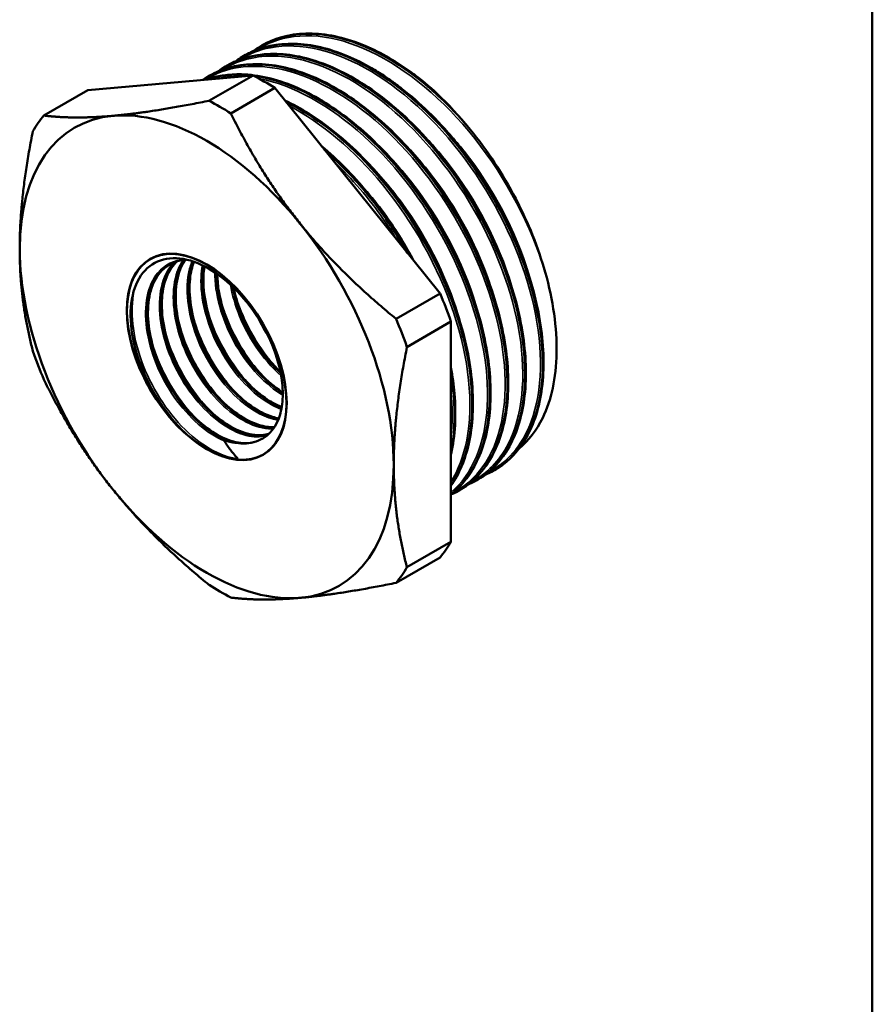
# Model space of a CAD drawing. Header units: millimetres. Extents: x -117 to 734, y -69 to 356.
# Tile 6 of 16: x 126 to 205, y 62 to 153. Entities that reach past the tile are written whole.
import ezdxf

# ---------------------------------------------------------------- set-up
doc = ezdxf.new("R2010")
doc.units = ezdxf.units.MM
for name, color, linetype, lineweight in [('Видимые тонкие (ГОСТ)', 7, 'Continuous', 35), ('Видимый контур (ГОСТ)', 7, 'Continuous', 50), ('Кромка (ГОСТ)', 7, 'Continuous', 50)]:
    doc.layers.add(name, color=color, linetype=linetype, lineweight=lineweight)

# ---------------------------------------------------------------- blocks, each defined once
blk = doc.blocks.new('Рамки ГОСТ_ граница 297x210')
at = {"layer": 'Кромка (ГОСТ)'}
blk.add_line((205, 5), (205, 292), dxfattribs=at)

msp = doc.modelspace()

# ---------------------------------------------------------------- linework, layer by layer
at = {"layer": 'Видимые тонкие (ГОСТ)'}
for points, knots in [([(174.702, 130.035), (173.412, 134.336), (171.088, 138.752), (168.168, 142.422), (165.294, 146.036), (161.859, 148.909), (158.497, 150.495), (155.188, 152.057), (151.966, 152.366), (149.409, 151.359), (148.942, 151.175), (148.498, 150.948), (148.079, 150.679)], [8.229071, 8.229071, 8.229071, 8.229071, 8.869986, 8.869986, 8.869986, 9.500887, 9.500887, 9.500887, 10.12193, 10.12193, 10.12193, 10.235322, 10.235322, 10.235322, 10.235322]), ([(169.516, 111.575), (171.395, 112.539), (172.815, 114.33), (173.583, 116.746), (174.523, 119.704), (174.481, 123.586), (173.454, 127.688), (172.427, 131.789), (170.42, 136.09), (167.785, 139.812), (165.15, 143.533), (161.9, 146.658), (158.608, 148.619), (155.317, 150.581), (152, 151.37), (149.243, 150.84), (148.227, 150.644), (147.288, 150.269), (146.446, 149.732)], [13.321997, 13.321997, 13.321997, 13.321997, 13.825585, 13.825585, 13.825585, 14.442257, 14.442257, 14.442257, 15.058765, 15.058765, 15.058765, 15.675111, 15.675111, 15.675111, 16.291299, 16.291299, 16.291299, 16.518508, 16.518508, 16.518508, 16.518508]), ([(167.879, 110.635), (169.299, 111.361), (170.462, 112.551), (171.271, 114.138), (172.58, 116.706), (172.958, 120.304), (172.325, 124.281), (171.693, 128.258), (170.054, 132.595), (167.692, 136.511), (165.331, 140.426), (162.258, 143.902), (159.014, 146.311), (155.771, 148.72), (152.371, 150.05), (149.413, 150.06), (147.698, 150.066), (146.135, 149.627), (144.812, 148.788)], [19.605182, 19.605182, 19.605182, 19.605182, 19.985268, 19.985268, 19.985268, 20.600431, 20.600431, 20.600431, 21.21546, 21.21546, 21.21546, 21.830356, 21.830356, 21.830356, 22.445125, 22.445125, 22.445125, 22.801693, 22.801693, 22.801693, 22.801693]), ([(166.245, 109.692), (167.154, 110.153), (167.958, 110.802), (168.628, 111.63), (170.323, 113.723), (171.155, 116.945), (170.968, 120.715), (170.781, 124.485), (169.574, 128.785), (167.554, 132.844), (165.534, 136.902), (162.71, 140.7), (159.576, 143.555), (156.443, 146.409), (153.013, 148.307), (149.89, 148.905), (147.375, 149.387), (145.067, 149.024), (143.223, 147.878)], [25.888367, 25.888367, 25.888367, 25.888367, 26.131197, 26.131197, 26.131197, 26.745147, 26.745147, 26.745147, 27.358991, 27.358991, 27.358991, 27.972733, 27.972733, 27.972733, 28.586375, 28.586375, 28.586375, 29.08057, 29.08057, 29.08057, 29.08057]), ([(165.974, 109.644), (167.949, 111.307), (169.141, 114.149), (169.332, 117.665), (169.525, 121.221), (168.693, 125.449), (166.975, 129.587), (165.258, 133.722), (162.664, 137.747), (159.649, 140.933), (156.636, 144.119), (153.216, 146.452), (149.992, 147.509), (149.389, 147.707), (148.793, 147.859), (148.209, 147.968)], [32.30128, 32.30128, 32.30128, 32.30128, 32.910613, 32.910613, 32.910613, 33.526576, 33.526576, 33.526576, 34.142239, 34.142239, 34.142239, 34.757615, 34.757615, 34.757615, 34.872698, 34.872698, 34.872698, 34.872698]), ([(165.969, 110.615), (166.645, 111.701), (167.14, 113.002), (167.427, 114.477), (168.075, 117.819), (167.645, 122.039), (166.209, 126.326), (164.817, 130.483), (162.487, 134.681), (159.63, 138.157), (157.029, 141.322), (154.002, 143.876), (151.001, 145.441)], [38.776975, 38.776975, 38.776975, 38.776975, 39.058199, 39.058199, 39.058199, 39.69504, 39.69504, 39.69504, 40.312492, 40.312492, 40.312492, 40.874596, 40.874596, 40.874596, 40.874596]), ([(173.503, 128.697), (173.401, 129.095), (173.289, 129.495), (173.168, 129.896), (171.975, 133.832), (169.856, 137.867), (167.196, 141.245), (166.335, 142.338), (165.419, 143.36), (164.468, 144.294)], [8.1679777, 8.1679777, 8.1679777, 8.1679777, 8.2320283, 8.2320283, 8.2320283, 8.8603737, 8.8603737, 8.8603737, 9.0635994, 9.0635994, 9.0635994, 9.0635994]), ([(171.864, 127.773), (171.776, 128.116), (171.68, 128.46), (171.577, 128.806), (170.41, 132.728), (168.319, 136.759), (165.682, 140.147), (164.778, 141.309), (163.811, 142.393), (162.805, 143.379)], [14.4522164, 14.4522164, 14.4522164, 14.4522164, 14.5074069, 14.5074069, 14.5074069, 15.1340164, 15.1340164, 15.1340164, 15.3488674, 15.3488674, 15.3488674, 15.3488674]), ([(170.23, 126.829), (170.18, 127.024), (170.127, 127.22), (170.072, 127.417), (168.975, 131.32), (166.951, 135.363), (164.363, 138.793), (163.369, 140.11), (162.294, 141.333), (161.17, 142.435)], [20.7354017, 20.7354017, 20.7354017, 20.7354017, 20.7668531, 20.7668531, 20.7668531, 21.3920422, 21.3920422, 21.3920422, 21.6320527, 21.6320527, 21.6320527, 21.6320527]), ([(168.596, 125.885), (168.564, 126.008), (168.532, 126.13), (168.498, 126.253), (167.43, 130.172), (165.419, 134.248), (162.83, 137.713), (161.808, 139.082), (160.698, 140.352), (159.535, 141.491)], [27.018587, 27.018587, 27.018587, 27.018587, 27.0382508, 27.0382508, 27.0382508, 27.6669987, 27.6669987, 27.6669987, 27.915238, 27.915238, 27.915238, 27.915238]), ([(166.962, 124.942), (166.949, 124.992), (166.935, 125.043), (166.922, 125.093), (165.893, 128.986), (163.927, 133.048), (161.378, 136.523), (160.306, 137.985), (159.133, 139.34), (157.901, 140.548)], [33.3017723, 33.3017723, 33.3017723, 33.3017723, 33.3098837, 33.3098837, 33.3098837, 33.935343, 33.935343, 33.935343, 34.1984233, 34.1984233, 34.1984233, 34.1984233]), ([(160.967, 133.042), (160.572, 133.684), (160.16, 134.313), (159.73, 134.928), (158.348, 136.901), (156.794, 138.711), (155.149, 140.274)], [46.3642603, 46.3642603, 46.3642603, 46.3642603, 46.4655574, 46.4655574, 46.4655574, 46.790912, 46.790912, 46.790912, 46.790912]), ([(162.571, 131.043), (161.81, 132.494), (160.944, 133.906), (159.992, 135.237), (158.853, 136.829), (157.594, 138.302), (156.266, 139.604)], [39.9610516, 39.9610516, 39.9610516, 39.9610516, 40.1980649, 40.1980649, 40.1980649, 40.4816086, 40.4816086, 40.4816086, 40.4816086]), ([(144.972, 114.428), (143.375, 115.077), (141.67, 116.558), (140.337, 118.476), (139.005, 120.393), (138.06, 122.725), (137.775, 124.845), (137.49, 126.964), (137.868, 128.846), (138.82, 129.988), (139.447, 130.739), (140.319, 131.164), (141.321, 131.234)], [2.96809, 2.96809, 2.96809, 2.96809, 3.738783, 3.738783, 3.738783, 4.509331, 4.509331, 4.509331, 5.279733, 5.279733, 5.279733, 5.786969, 5.786969, 5.786969, 5.786969]), ([(148.877, 114.888), (148.312, 114.744), (147.677, 114.751), (147.003, 114.922), (145.455, 115.315), (143.72, 116.562), (142.284, 118.334), (140.849, 120.105), (139.73, 122.381), (139.245, 124.55), (138.761, 126.719), (138.917, 128.757), (139.685, 130.119), (139.864, 130.436), (140.075, 130.715), (140.315, 130.955)], [8.794378, 8.794378, 8.794378, 8.794378, 9.129631, 9.129631, 9.129631, 9.899198, 9.899198, 9.899198, 10.66863, 10.66863, 10.66863, 11.43793, 11.43793, 11.43793, 11.617028, 11.617028, 11.617028, 11.617028]), ([(149.498, 115.528), (149.354, 115.521), (149.206, 115.524), (149.055, 115.535), (147.586, 115.648), (145.848, 116.626), (144.327, 118.214), (142.807, 119.801), (141.521, 121.978), (140.833, 124.165), (140.145, 126.351), (140.063, 128.521), (140.623, 130.095), (140.766, 130.497), (140.95, 130.858), (141.171, 131.176)], [15.203547, 15.203547, 15.203547, 15.203547, 15.28249, 15.28249, 15.28249, 16.051025, 16.051025, 16.051025, 16.819437, 16.819437, 16.819437, 17.587728, 17.587728, 17.587728, 17.783836, 17.783836, 17.783836, 17.783836]), ([(149.949, 116.329), (148.841, 116.522), (147.615, 117.153), (146.456, 118.152), (144.875, 119.515), (143.438, 121.55), (142.549, 123.714), (141.661, 125.877), (141.33, 128.146), (141.661, 129.914), (141.738, 130.327), (141.851, 130.711), (141.997, 131.063)], [21.632606, 21.632606, 21.632606, 21.632606, 22.195016, 22.195016, 22.195016, 22.962501, 22.962501, 22.962501, 23.729876, 23.729876, 23.729876, 23.908938, 23.908938, 23.908938, 23.908938]), ([(150.258, 117.34), (149.732, 117.537), (149.192, 117.82), (148.655, 118.187), (147.044, 119.288), (145.48, 121.132), (144.401, 123.227), (143.322, 125.323), (142.739, 127.648), (142.825, 129.582), (142.842, 129.966), (142.885, 130.334), (142.953, 130.682)], [28.076531, 28.076531, 28.076531, 28.076531, 28.331913, 28.331913, 28.331913, 29.098563, 29.098563, 29.098563, 29.865115, 29.865115, 29.865115, 30.017291, 30.017291, 30.017291, 30.017291]), ([(150.394, 118.637), (148.82, 119.58), (147.245, 121.252), (146.088, 123.235), (144.891, 125.287), (144.158, 127.648), (144.104, 129.679), (144.1, 129.796), (144.1, 129.912), (144.101, 130.027)], [34.543135, 34.543135, 34.543135, 34.543135, 35.290911, 35.290911, 35.290911, 36.064843, 36.064843, 36.064843, 36.109527, 36.109527, 36.109527, 36.109527]), ([(150.247, 120.436), (149.388, 121.189), (148.568, 122.128), (147.863, 123.188), (146.705, 124.93), (145.871, 126.98), (145.542, 128.892)], [41.054737, 41.054737, 41.054737, 41.054737, 41.472864, 41.472864, 41.472864, 42.160075, 42.160075, 42.160075, 42.160075]), ([(146.243, 112.76), (144.607, 112.936), (142.699, 114.035), (141.026, 115.78), (139.354, 117.524), (137.934, 119.898), (137.148, 122.293), (136.402, 124.564), (136.233, 126.834), (136.685, 128.581)], [2.739863, 2.739863, 2.739863, 2.739863, 3.488898, 3.488898, 3.488898, 4.237787, 4.237787, 4.237787, 4.947911, 4.947911, 4.947911, 4.947911]), ([(150.018, 120.97), (149.734, 121.264), (149.458, 121.576), (149.19, 121.904), (147.758, 123.66), (146.601, 125.859), (145.97, 128.027)], [47.4709103, 47.4709103, 47.4709103, 47.4709103, 47.5977575, 47.5977575, 47.5977575, 48.2768129, 48.2768129, 48.2768129, 48.2768129]), ([(148.736, 120.231), (147.809, 121.199), (146.953, 122.349), (146.246, 123.599), (145.581, 124.777), (145.052, 126.037), (144.69, 127.286)], [41.187725, 41.187725, 41.187725, 41.187725, 41.602727, 41.602727, 41.602727, 41.9936276, 41.9936276, 41.9936276, 41.9936276]), ([(147.45, 119.485), (145.941, 121.064), (144.63, 123.148), (143.814, 125.305), (143.659, 125.717), (143.521, 126.131), (143.403, 126.544)], [34.9045397, 34.9045397, 34.9045397, 34.9045397, 35.5811867, 35.5811867, 35.5811867, 35.7104423, 35.7104423, 35.7104423, 35.7104423]), ([(144.882, 118.004), (143.584, 119.364), (142.427, 121.091), (141.614, 122.925), (141.302, 123.629), (141.042, 124.347), (140.836, 125.061)], [22.3381691, 22.3381691, 22.3381691, 22.3381691, 22.9204763, 22.9204763, 22.9204763, 23.1440717, 23.1440717, 23.1440717, 23.1440717]), ([(146.166, 118.748), (145.584, 119.354), (145.029, 120.032), (144.523, 120.765), (143.465, 122.299), (142.627, 124.062), (142.12, 125.803)], [28.6213544, 28.6213544, 28.6213544, 28.6213544, 28.8820413, 28.8820413, 28.8820413, 29.427257, 29.427257, 29.427257, 29.427257]), ([(143.368, 113.641), (141.573, 114.73), (139.786, 116.646), (138.48, 118.903), (137.373, 120.815), (136.622, 122.956), (136.361, 124.927)], [3.138807, 3.138807, 3.138807, 3.138807, 3.886221, 3.886221, 3.886221, 4.519619, 4.519619, 4.519619, 4.519619]), ([(143.597, 117.263), (143.261, 117.612), (142.935, 117.985), (142.622, 118.38), (141.257, 120.104), (140.159, 122.226), (139.549, 124.32)], [16.0549838, 16.0549838, 16.0549838, 16.0549838, 16.2052032, 16.2052032, 16.2052032, 16.8608864, 16.8608864, 16.8608864, 16.8608864]), ([(142.315, 116.524), (141.306, 117.578), (140.381, 118.85), (139.64, 120.229), (139.06, 121.308), (138.596, 122.448), (138.269, 123.578)], [9.7717985, 9.7717985, 9.7717985, 9.7717985, 10.2238053, 10.2238053, 10.2238053, 10.5777011, 10.5777011, 10.5777011, 10.5777011])]:
    msp.add_open_spline(points, degree=3, knots=knots, dxfattribs=at)
for points in [[(146.433, 148.161), (145.624, 148.185), (144.846, 148.116), (144.108, 147.954)], [(149.081, 124.032), (148.683, 124.645), (148.322, 125.293), (148.009, 125.959)], [(165.97, 114.722), (166.124, 116.075), (166.124, 117.541), (165.97, 119.078)]]:
    msp.add_open_spline(points, degree=3, dxfattribs=at)
at = {"layer": 'Видимый контур (ГОСТ)'}
for p, q in [((148.432, 151.03), (148.446, 151.038)), ((146.797, 150.086), (146.811, 150.094)), ((145.163, 149.142), (145.177, 149.15)), ((147.637, 148.276), (132.34, 146.909)), ((143.529, 148.199), (143.542, 148.207)), ((143.558, 145.921), (147.637, 148.276)), ((128.261, 144.555), (132.34, 146.909)), ((145.585, 144.751), (149.664, 147.105)), ((164.961, 128.076), (149.664, 147.105)), ((160.882, 125.721), (164.961, 128.076)), ((161.896, 123.109), (165.974, 125.463)), ((165.974, 105.067), (165.974, 125.463)), ((170.035, 111.725), (170.048, 111.733)), ((168.4, 110.782), (168.414, 110.79)), ((166.766, 109.838), (166.78, 109.846)), ((161.896, 102.712), (165.974, 105.067)), ((160.882, 101.271), (164.961, 103.625))]:
    msp.add_line(p, q, dxfattribs=at)
for centre, major_axis, start_param, end_param in [((148.65, 125.267), (-13.75, 23.816), 5.445642, 5.549932), ((144.572, 122.913), (13.75, -23.816), 2.304049, 2.40834), ((143.347, 122.205), (-12.25, 21.218), 6.021386, 7.068583), ((144.572, 122.913), (-13.75, 23.816), 0.209654, 0.313945), ((143.347, 122.205), (-12.25, 21.218), 4.974188, 6.021386), ((159.98, 131.808), (-11.21, 19.416), 4.984897, 5.037686), ((143.347, 122.205), (-12.25, 21.218), 3.926991, 4.974188), ((143.347, 122.205), (-5.223, 9.046), 2.69108, 8.310066), ((143.347, 122.205), (12.25, -21.218), 3.926991, 4.974188), ((148.65, 125.267), (-13.75, 23.816), 4.398444, 4.502735), ((144.572, 122.913), (13.75, -23.816), 1.256852, 1.361142), ((144.572, 122.913), (-13.75, 23.816), 1.256852, 1.361142), ((143.884, 122.516), (4.565, -7.907), 5.985213, 6.043961), ((143.347, 122.205), (12.25, -21.218), 6.021386, 7.068583), ((143.347, 122.205), (12.25, -21.218), 4.974188, 6.021386), ((148.65, 125.267), (13.75, -23.816), 0.209654, 0.313945), ((144.572, 122.913), (13.75, -23.816), 0.209654, 0.313945), ((144.572, 122.913), (-13.75, 23.816), 2.304049, 2.40834)]:
    msp.add_ellipse(centre, major_axis=major_axis, ratio=0.57735, start_param=start_param, end_param=end_param, dxfattribs=at)
msp.add_ellipse((143.347, 122.205), major_axis=(-5.237, 9.072), ratio=0.57735, dxfattribs=at)
msp.add_ellipse((143.347, 122.205), major_axis=(-5.237, 9.072), ratio=0.57735, dxfattribs=at)
for points, knots in [([(148.109, 150.832), (150.149, 152.138), (152.773, 152.467), (155.617, 151.758), (158.799, 150.964), (162.242, 148.876), (165.343, 145.871), (166.176, 145.063), (166.985, 144.191), (167.759, 143.268)], [-10.238735, -10.238735, -10.238735, -10.238735, -9.690273, -9.690273, -9.690273, -9.076799, -9.076799, -9.076799, -8.911887, -8.911887, -8.911887, -8.911887]), ([(167.019, 144.146), (163.943, 147.587), (160.381, 150.155), (157.007, 151.35), (153.795, 152.487), (150.769, 152.376), (148.446, 151.037)], [2.681491, 2.681491, 2.681491, 2.681491, 3.319547, 3.319547, 3.319547, 3.926991, 3.926991, 3.926991, 3.926991]), ([(146.475, 149.888), (146.674, 150.017), (146.878, 150.136), (147.088, 150.246), (149.495, 151.502), (152.605, 151.487), (155.871, 150.207), (159.135, 148.928), (162.54, 146.394), (165.489, 143.062), (168.435, 139.733), (170.913, 135.622), (172.489, 131.469), (174.064, 127.318), (174.732, 123.143), (174.384, 119.693), (174.022, 116.105), (172.561, 113.321), (170.29, 111.88), (170.109, 111.765), (169.923, 111.659), (169.732, 111.561)], [-16.52192, -16.52192, -16.52192, -16.52192, -16.468313, -16.468313, -16.468313, -15.853735, -15.853735, -15.853735, -15.239694, -15.239694, -15.239694, -14.626145, -14.626145, -14.626145, -14.01304, -14.01304, -14.01304, -13.375396, -13.375396, -13.375396, -13.324505, -13.324505, -13.324505, -13.324505]), ([(170.048, 111.734), (172.162, 112.959), (173.632, 115.292), (174.207, 118.366), (174.818, 121.631), (174.416, 125.716), (173.064, 129.882), (171.712, 134.046), (169.416, 138.272), (166.579, 141.795), (163.743, 145.317), (160.379, 148.119), (157.08, 149.695), (153.782, 151.271), (150.566, 151.612), (147.997, 150.652), (147.585, 150.498), (147.189, 150.311), (146.813, 150.092)], [7.068583, 7.068583, 7.068583, 7.068583, 7.648452, 7.648452, 7.648452, 8.264441, 8.264441, 8.264441, 8.880265, 8.880265, 8.880265, 9.495925, 9.495925, 9.495925, 10.111425, 10.111425, 10.111425, 10.210176, 10.210176, 10.210176, 10.210176]), ([(148.778, 151.219), (150.052, 151.875), (151.534, 152.191), (154.658, 152.106), (156.337, 151.713), (159.498, 150.382), (161.008, 149.507), (162.471, 148.428)], [0, 0, 0, 0, 0.714542, 0.714542, 1.420058, 1.420058, 2.036957, 2.036957, 2.036957, 2.036957]), ([(144.843, 148.941), (145.519, 149.378), (146.257, 149.71), (147.049, 149.927), (149.721, 150.659), (152.992, 150.083), (156.289, 148.308), (159.585, 146.534), (162.892, 143.569), (165.629, 139.948), (168.366, 136.329), (170.521, 132.071), (171.721, 127.938), (172.92, 123.807), (173.159, 119.82), (172.405, 116.693), (171.715, 113.833), (170.198, 111.704), (168.097, 110.617)], [-22.805105, -22.805105, -22.805105, -22.805105, -22.622996, -22.622996, -22.622996, -22.009028, -22.009028, -22.009028, -21.395307, -21.395307, -21.395307, -20.781823, -20.781823, -20.781823, -20.168564, -20.168564, -20.168564, -19.60769, -19.60769, -19.60769, -19.60769]), ([(168.411, 110.794), (170.048, 111.746), (171.31, 113.348), (172.054, 115.462), (173.071, 118.354), (173.116, 122.189), (172.17, 126.279), (171.224, 130.368), (169.292, 134.691), (166.711, 138.471), (164.129, 142.25), (160.91, 145.469), (157.618, 147.547), (154.326, 149.625), (150.977, 150.552), (148.157, 150.159), (147.078, 150.009), (146.078, 149.665), (145.181, 149.144)], [13.351769, 13.351769, 13.351769, 13.351769, 13.801229, 13.801229, 13.801229, 14.415692, 14.415692, 14.415692, 15.030018, 15.030018, 15.030018, 15.644211, 15.644211, 15.644211, 16.258273, 16.258273, 16.258273, 16.493361, 16.493361, 16.493361, 16.493361]), ([(147.143, 150.275), (148.418, 150.931), (149.9, 151.248), (153.024, 151.162), (154.703, 150.769), (157.127, 149.748), (157.872, 149.376), (158.991, 148.728), (159.368, 148.495), (159.931, 148.124), (160.119, 147.996), (160.4, 147.799), (160.494, 147.733), (160.868, 147.464), (161.148, 147.254), (162.263, 146.383), (163.089, 145.659), (165.522, 143.286), (167.077, 141.423), (169.772, 137.472), (170.954, 135.339), (172.828, 131.048), (173.545, 128.837), (174.434, 124.615), (174.616, 122.551), (174.43, 118.822), (174.058, 117.111), (172.807, 114.257), (171.912, 113.078), (170.661, 112.127), (170.504, 112.016), (170.343, 111.913)], [0, 0, 0, 0, 0.714542, 0.714542, 1.420058, 1.420058, 1.72876, 1.72876, 1.885608, 1.885608, 1.964303, 1.964303, 2.003663, 2.003663, 2.12178, 2.12178, 2.477122, 2.477122, 3.202046, 3.202046, 3.916348, 3.916348, 4.63071, 4.63071, 5.345598, 5.345598, 6.061611, 6.061611, 6.77699, 6.77699, 6.87682, 6.87682, 6.87682, 6.87682]), ([(145.509, 149.332), (146.783, 149.987), (148.265, 150.304), (151.39, 150.219), (153.069, 149.826), (156.463, 148.396), (158.222, 147.333), (161.587, 144.677), (163.235, 143.05), (166.214, 139.45), (167.583, 137.432), (169.876, 133.265), (170.831, 131.063), (172.215, 126.753), (172.662, 124.59), (173.003, 120.571), (172.899, 118.664), (172.157, 115.342), (171.508, 113.884), (170.077, 112.032), (169.43, 111.434), (168.708, 110.969)], [0, 0, 0, 0, 0.714542, 0.714542, 1.420058, 1.420058, 2.134718, 2.134718, 2.850798, 2.850798, 3.565843, 3.565843, 4.280228, 4.280228, 4.994754, 4.994754, 5.710201, 5.710201, 6.42647, 6.42647, 6.873836, 6.873836, 6.873836, 6.873836]), ([(143.211, 147.993), (144.345, 148.724), (145.656, 149.162), (147.093, 149.27), (150.013, 149.491), (153.438, 148.357), (156.752, 146.08), (160.044, 143.818), (163.212, 140.441), (165.696, 136.562), (168.178, 132.684), (169.965, 128.323), (170.746, 124.268), (171.526, 120.215), (171.298, 116.487), (170.111, 113.758), (169.298, 111.89), (168.039, 110.496), (166.46, 109.678)], [-29.088291, -29.088291, -29.088291, -29.088291, -28.782782, -28.782782, -28.782782, -28.161817, -28.161817, -28.161817, -27.545084, -27.545084, -27.545084, -26.928707, -26.928707, -26.928707, -26.312672, -26.312672, -26.312672, -25.890876, -25.890876, -25.890876, -25.890876]), ([(166.776, 109.853), (167.889, 110.496), (168.831, 111.435), (169.55, 112.641), (170.994, 115.065), (171.527, 118.553), (171.044, 122.479), (170.562, 126.404), (169.066, 130.75), (166.813, 134.736), (164.561, 138.722), (161.563, 142.33), (158.343, 144.914), (155.123, 147.498), (151.696, 149.045), (148.661, 149.275), (146.759, 149.419), (145.016, 149.046), (143.546, 148.2)], [19.634954, 19.634954, 19.634954, 19.634954, 19.940071, 19.940071, 19.940071, 20.553301, 20.553301, 20.553301, 21.166425, 21.166425, 21.166425, 21.779444, 21.779444, 21.779444, 22.392361, 22.392361, 22.392361, 22.776547, 22.776547, 22.776547, 22.776547]), ([(143.875, 148.388), (145.149, 149.044), (146.631, 149.361), (149.755, 149.275), (151.434, 148.882), (154.829, 147.452), (156.587, 146.389), (159.953, 143.733), (161.601, 142.106), (164.58, 138.506), (165.948, 136.489), (168.242, 132.321), (169.196, 130.12), (170.581, 125.809), (171.028, 123.647), (171.368, 119.627), (171.264, 117.721), (170.522, 114.398), (169.873, 112.94), (168.442, 111.089), (167.796, 110.49), (167.074, 110.026)], [0, 0, 0, 0, 0.714542, 0.714542, 1.420058, 1.420058, 2.134718, 2.134718, 2.850798, 2.850798, 3.565843, 3.565843, 4.280228, 4.280228, 4.994754, 4.994754, 5.710201, 5.710201, 6.42647, 6.42647, 6.873836, 6.873836, 6.873836, 6.873836]), ([(143.271, 147.886), (144.289, 148.24), (145.404, 148.406), (148.121, 148.331), (149.8, 147.939), (153.195, 146.509), (154.953, 145.445), (158.318, 142.789), (159.966, 141.163), (162.945, 137.563), (164.314, 135.545), (166.607, 131.378), (167.562, 129.176), (168.946, 124.866), (169.394, 122.703), (169.734, 118.684), (169.63, 116.777), (168.888, 113.454), (168.239, 111.997), (166.948, 110.326), (166.483, 109.858), (165.974, 109.461)], [0.185271, 0.185271, 0.185271, 0.185271, 0.714542, 0.714542, 1.420058, 1.420058, 2.134718, 2.134718, 2.850798, 2.850798, 3.565843, 3.565843, 4.280228, 4.280228, 4.994754, 4.994754, 5.710201, 5.710201, 6.42647, 6.42647, 6.760298, 6.760298, 6.760298, 6.760298]), ([(143.288, 147.88), (144.493, 148.294), (145.828, 148.441), (147.248, 148.303), (147.351, 148.293), (147.455, 148.281), (147.558, 148.269)], [-35.2279, -35.2279, -35.2279, -35.2279, -34.9429414, -34.9429414, -34.9429414, -34.9222774, -34.9222774, -34.9222774, -34.9222774]), ([(165.973, 109.465), (166.372, 109.774), (166.742, 110.129), (167.081, 110.527), (168.83, 112.583), (169.716, 115.79), (169.57, 119.568), (169.425, 123.344), (168.248, 127.672), (166.243, 131.772), (164.238, 135.869), (161.415, 139.719), (158.268, 142.626), (155.123, 145.531), (151.669, 147.481), (148.515, 148.122), (148.226, 148.181), (147.939, 148.228), (147.656, 148.265)], [25.997134, 25.997134, 25.997134, 25.997134, 26.116287, 26.116287, 26.116287, 26.731991, 26.731991, 26.731991, 27.347375, 27.347375, 27.347375, 27.962453, 27.962453, 27.962453, 28.577236, 28.577236, 28.577236, 28.633576, 28.633576, 28.633576, 28.633576]), ([(147.681, 148.253), (150.628, 147.853), (153.894, 146.268), (156.955, 143.751), (160.167, 141.111), (163.139, 137.459), (165.352, 133.45), (167.565, 129.442), (169.008, 125.097), (169.435, 121.193), (169.862, 117.291), (169.27, 113.848), (167.776, 111.484), (167.271, 110.686), (166.664, 110.011), (165.971, 109.47)], [-34.91418, -34.91418, -34.91418, -34.91418, -34.329253, -34.329253, -34.329253, -33.715683, -33.715683, -33.715683, -33.10223, -33.10223, -33.10223, -32.488889, -32.488889, -32.488889, -32.28169, -32.28169, -32.28169, -32.28169]), ([(150.589, 145.954), (152.062, 145.255), (153.559, 144.312), (156.684, 141.846), (158.332, 140.219), (161.311, 136.619), (162.679, 134.601), (164.973, 130.434), (165.927, 128.233), (167.312, 123.922), (167.759, 121.759), (168.099, 117.74), (167.996, 115.833), (167.29, 112.673), (166.728, 111.339), (165.974, 110.255)], [1.522462, 1.522462, 1.522462, 1.522462, 2.134718, 2.134718, 2.850798, 2.850798, 3.565843, 3.565843, 4.280228, 4.280228, 4.994754, 4.994754, 5.710201, 5.710201, 6.356735, 6.356735, 6.356735, 6.356735]), ([(165.97, 110.279), (167.009, 111.801), (167.669, 113.794), (167.878, 116.111), (168.191, 119.584), (167.487, 123.769), (165.882, 127.917), (164.241, 132.16), (161.663, 136.342), (158.618, 139.682), (156.15, 142.388), (153.385, 144.531), (150.662, 145.861)], [32.464721, 32.464721, 32.464721, 32.464721, 32.873442, 32.873442, 32.873442, 33.486287, 33.486287, 33.486287, 34.113211, 34.113211, 34.113211, 34.621195, 34.621195, 34.621195, 34.621195]), ([(150.682, 145.834), (152.989, 144.703), (155.326, 142.995), (157.484, 140.845), (160.568, 137.773), (163.275, 133.815), (165.128, 129.683), (166.981, 125.551), (167.974, 121.266), (167.937, 117.599), (167.908, 114.66), (167.219, 112.129), (165.972, 110.288)], [-40.902325, -40.902325, -40.902325, -40.902325, -40.471966, -40.471966, -40.471966, -39.857076, -39.857076, -39.857076, -39.242332, -39.242332, -39.242332, -38.749705, -38.749705, -38.749705, -38.749705]), ([(174.702, 130.035), (174.058, 132.314), (173.133, 134.624), (170.777, 139.141), (169.35, 141.313), (167.759, 143.268)], [-1.531056, -1.531056, -1.531056, -1.531056, -0.774855, -0.774855, 0, 0, 0, 0]), ([(153.99, 141.723), (155.456, 140.496), (156.882, 139.052), (159.677, 135.675), (161.045, 133.658), (162.223, 131.517), (162.254, 131.461), (162.284, 131.405)], [2.223584, 2.223584, 2.223584, 2.223584, 2.850798, 2.850798, 3.565843, 3.565843, 3.584998, 3.584998, 3.584998, 3.584998]), ([(161.97, 131.788), (160.97, 133.574), (159.826, 135.29), (158.572, 136.87), (157.225, 138.567), (155.755, 140.103), (154.227, 141.421)], [40.0100914, 40.0100914, 40.0100914, 40.0100914, 40.2842152, 40.2842152, 40.2842152, 40.5786786, 40.5786786, 40.5786786, 40.5786786]), ([(154.28, 141.357), (155.462, 140.332), (156.61, 139.176), (157.691, 137.915), (159.264, 136.079), (160.692, 134.022), (161.91, 131.863)], [-46.8576225, -46.8576225, -46.8576225, -46.8576225, -46.6295031, -46.6295031, -46.6295031, -46.2975365, -46.2975365, -46.2975365, -46.2975365]), ([(149.983, 116.406), (150.181, 116.892), (150.309, 117.448), (150.419, 118.675), (150.4, 119.34), (150.164, 121.093), (149.856, 122.206), (148.936, 124.432), (148.33, 125.524), (146.894, 127.542), (146.075, 128.446), (144.325, 129.941), (143.41, 130.515), (141.6, 131.248), (140.723, 131.396), (139.122, 131.237), (138.415, 130.927), (137.266, 129.879), (136.837, 129.147), (136.319, 127.348), (136.238, 126.295), (136.438, 124), (136.721, 122.778), (137.62, 120.321), (138.23, 119.11), (138.962, 117.989)], [-4.34577, -4.34577, -4.34577, -4.34577, -4.103662, -4.103662, -3.85978, -3.85978, -3.491455, -3.491455, -3.119206, -3.119206, -2.743031, -2.743031, -2.362933, -2.362933, -1.978913, -1.978913, -1.590971, -1.590971, -1.199108, -1.199108, -0.803324, -0.803324, -0.403621, -0.403621, 0, 0, 0, 0]), ([(147.237, 114.21), (145.869, 114.063), (144.16, 114.782), (142.593, 116.179), (141.026, 117.575), (139.619, 119.633), (138.772, 121.796), (137.925, 123.96), (137.648, 126.204), (138.031, 127.924), (138.32, 129.225), (138.985, 130.215), (139.909, 130.757)], [8.878605, 8.878605, 8.878605, 8.878605, 9.651154, 9.651154, 9.651154, 10.423557, 10.423557, 10.423557, 11.195815, 11.195815, 11.195815, 11.779714, 11.779714, 11.779714, 11.779714]), ([(140.064, 130.837), (139.399, 130.499), (138.852, 129.947), (138.474, 129.21), (137.756, 127.805), (137.656, 125.743), (138.189, 123.578), (138.719, 121.424), (139.869, 119.194), (141.311, 117.483), (142.755, 115.771), (144.475, 114.599), (145.99, 114.278), (146.306, 114.211), (146.613, 114.179), (146.907, 114.184)], [-5.530691, -5.530691, -5.530691, -5.530691, -5.124779, -5.124779, -5.124779, -4.352354, -4.352354, -4.352354, -3.583837, -3.583837, -3.583837, -2.814628, -2.814628, -2.814628, -2.654166, -2.654166, -2.654166, -2.654166]), ([(139.758, 130.67), (139.259, 130.344), (138.839, 129.868), (138.233, 128.696), (138.033, 127.993), (137.867, 126.459), (137.894, 125.613), (138.16, 123.875), (138.402, 122.961), (139.069, 121.176), (139.502, 120.282), (140.501, 118.626), (141.079, 117.842), (142.304, 116.483), (142.965, 115.89), (144.282, 114.967), (144.954, 114.624), (146.217, 114.223), (146.824, 114.159), (147.501, 114.25), (147.637, 114.278), (147.769, 114.315)], [0, 0, 0, 0, 0.306507, 0.306507, 0.603881, 0.603881, 0.894686, 0.894686, 1.184767, 1.184767, 1.47566, 1.47566, 1.767027, 1.767027, 2.058261, 2.058261, 2.348745, 2.348745, 2.638498, 2.638498, 2.714209, 2.714209, 2.714209, 2.714209]), ([(140.585, 131.047), (140.128, 130.626), (139.764, 130.07), (139.518, 129.399), (138.95, 127.847), (139.02, 125.696), (139.695, 123.525), (140.369, 121.356), (141.639, 119.192), (143.144, 117.612), (144.648, 116.034), (146.369, 115.057), (147.826, 114.938), (148.277, 114.901), (148.7, 114.946), (149.088, 115.068)], [-11.645255, -11.645255, -11.645255, -11.645255, -11.312077, -11.312077, -11.312077, -10.54138, -10.54138, -10.54138, -9.771649, -9.771649, -9.771649, -9.002791, -9.002791, -9.002791, -8.764807, -8.764807, -8.764807, -8.764807]), ([(149.096, 115.067), (149.087, 115.064), (149.078, 115.062), (149.068, 115.059), (147.802, 114.686), (146.137, 115.165), (144.541, 116.374), (142.945, 117.582), (141.439, 119.506), (140.446, 121.629), (139.454, 123.751), (138.988, 126.048), (139.19, 127.9), (139.336, 129.241), (139.831, 130.339), (140.591, 131.052)], [15.04941, 15.04941, 15.04941, 15.04941, 15.054992, 15.054992, 15.054992, 15.826414, 15.826414, 15.826414, 16.597702, 16.597702, 16.597702, 17.368858, 17.368858, 17.368858, 17.927161, 17.927161, 17.927161, 17.927161]), ([(140.593, 131.057), (140.288, 130.772), (140.026, 130.421), (139.517, 129.438), (139.318, 128.734), (139.152, 127.2), (139.178, 126.354), (139.444, 124.616), (139.687, 123.703), (140.353, 121.918), (140.786, 121.024), (141.785, 119.367), (142.363, 118.584), (143.588, 117.225), (144.249, 116.632), (145.566, 115.708), (146.238, 115.365), (147.502, 114.964), (148.108, 114.9), (148.801, 114.994), (148.953, 115.026), (149.099, 115.07)], [0.097115, 0.097115, 0.097115, 0.097115, 0.306507, 0.306507, 0.603881, 0.603881, 0.894686, 0.894686, 1.184767, 1.184767, 1.47566, 1.47566, 1.767027, 1.767027, 2.058261, 2.058261, 2.348745, 2.348745, 2.638498, 2.638498, 2.722991, 2.722991, 2.722991, 2.722991]), ([(141.475, 131.207), (141.321, 131.199), (141.17, 131.183), (140.68, 131.1), (140.356, 130.994), (140.06, 130.844)], [2.5700083, 2.5700083, 2.5700083, 2.5700083, 2.6430349, 2.6430349, 2.8142421, 2.8142421, 2.8142421, 2.8142421]), ([(141.351, 131.193), (141.021, 130.725), (140.77, 130.16), (140.614, 129.515), (140.204, 127.825), (140.447, 125.602), (141.262, 123.443), (142.077, 121.286), (143.453, 119.216), (145.004, 117.787), (146.537, 116.374), (148.222, 115.603), (149.598, 115.67)], [-17.789831, -17.789831, -17.789831, -17.789831, -17.496266, -17.496266, -17.496266, -16.727075, -16.727075, -16.727075, -15.958304, -15.958304, -15.958304, -15.198108, -15.198108, -15.198108, -15.198108]), ([(149.601, 115.683), (148.675, 115.643), (147.615, 115.959), (146.552, 116.616), (144.947, 117.607), (143.352, 119.363), (142.217, 121.414), (141.083, 123.465), (140.421, 125.788), (140.426, 127.759), (140.43, 129.136), (140.76, 130.33), (141.358, 131.195)], [21.482706, 21.482706, 21.482706, 21.482706, 21.993091, 21.993091, 21.993091, 22.76336, 22.76336, 22.76336, 23.533508, 23.533508, 23.533508, 24.071699, 24.071699, 24.071699, 24.071699]), ([(141.365, 131.2), (141.27, 131.061), (141.181, 130.912), (140.802, 130.179), (140.602, 129.476), (140.436, 127.942), (140.462, 127.096), (140.729, 125.358), (140.971, 124.444), (141.637, 122.659), (142.07, 121.765), (143.069, 120.109), (143.647, 119.325), (144.872, 117.966), (145.534, 117.373), (146.851, 116.449), (147.522, 116.106), (148.664, 115.744), (149.156, 115.672), (149.61, 115.687)], [0.225913, 0.225913, 0.225913, 0.225913, 0.306507, 0.306507, 0.603881, 0.603881, 0.894686, 0.894686, 1.184767, 1.184767, 1.47566, 1.47566, 1.767027, 1.767027, 2.058261, 2.058261, 2.348745, 2.348745, 2.582386, 2.582386, 2.582386, 2.582386]), ([(142.142, 131.014), (141.958, 130.556), (141.828, 130.044), (141.759, 129.489), (141.531, 127.649), (141.973, 125.35), (142.951, 123.216), (143.928, 121.083), (145.427, 119.138), (147.023, 117.906), (148.026, 117.132), (149.06, 116.645), (150.007, 116.477)], [-23.90119, -23.90119, -23.90119, -23.90119, -23.667724, -23.667724, -23.667724, -22.894327, -22.894327, -22.894327, -22.12154, -22.12154, -22.12154, -21.635925, -21.635925, -21.635925, -21.635925]), ([(150.01, 116.484), (149.56, 116.561), (149.09, 116.712), (148.611, 116.936), (147.02, 117.682), (145.358, 119.234), (144.089, 121.179), (142.821, 123.124), (141.961, 125.44), (141.759, 127.506), (141.629, 128.828), (141.77, 130.038), (142.152, 131.011)], [27.920601, 27.920601, 27.920601, 27.920601, 28.151941, 28.151941, 28.151941, 28.921285, 28.921285, 28.921285, 29.690519, 29.690519, 29.690519, 30.18273, 30.18273, 30.18273, 30.18273]), ([(142.166, 131.009), (141.987, 130.539), (141.863, 130.01), (141.72, 128.683), (141.746, 127.837), (142.013, 126.099), (142.255, 125.186), (142.921, 123.4), (143.354, 122.507), (144.353, 120.85), (144.932, 120.067), (146.156, 118.707), (146.818, 118.115), (148.135, 117.191), (148.807, 116.848), (149.636, 116.585), (149.83, 116.536), (150.02, 116.5)], [0.386014, 0.386014, 0.386014, 0.386014, 0.603881, 0.603881, 0.894686, 0.894686, 1.184767, 1.184767, 1.47566, 1.47566, 1.767027, 1.767027, 2.058261, 2.058261, 2.348745, 2.348745, 2.439021, 2.439021, 2.439021, 2.439021]), ([(143.102, 130.609), (143.052, 130.336), (143.018, 130.05), (142.999, 129.755), (142.88, 127.855), (143.425, 125.551), (144.474, 123.46), (145.521, 121.369), (147.059, 119.515), (148.656, 118.391), (149.202, 118.006), (149.752, 117.709), (150.289, 117.503)], [-30.005248, -30.005248, -30.005248, -30.005248, -29.885587, -29.885587, -29.885587, -29.117055, -29.117055, -29.117055, -28.348717, -28.348717, -28.348717, -28.086031, -28.086031, -28.086031, -28.086031]), ([(150.292, 117.508), (148.857, 118.072), (147.325, 119.309), (146.059, 120.953), (144.672, 122.754), (143.621, 125.024), (143.204, 127.156), (142.962, 128.394), (142.936, 129.577), (143.116, 130.602)], [34.370864, 34.370864, 34.370864, 34.370864, 35.072222, 35.072222, 35.072222, 35.840635, 35.840635, 35.840635, 36.286705, 36.286705, 36.286705, 36.286705]), ([(143.142, 130.59), (143.12, 130.457), (143.101, 130.321), (143.004, 129.425), (143.031, 128.579), (143.297, 126.84), (143.539, 125.927), (144.206, 124.142), (144.639, 123.248), (145.637, 121.591), (146.216, 120.808), (147.44, 119.449), (148.102, 118.856), (149.273, 118.034), (149.794, 117.747), (150.298, 117.542)], [0.550911, 0.550911, 0.550911, 0.550911, 0.603881, 0.603881, 0.894686, 0.894686, 1.184767, 1.184767, 1.47566, 1.47566, 1.767027, 1.767027, 2.058261, 2.058261, 2.284469, 2.284469, 2.284469, 2.284469]), ([(144.267, 129.914), (144.267, 129.785), (144.27, 129.654), (144.276, 129.522), (144.367, 127.502), (145.123, 125.176), (146.324, 123.169), (147.434, 121.314), (148.911, 119.751), (150.394, 118.832)], [-36.09189, -36.09189, -36.09189, -36.09189, -36.04154, -36.04154, -36.04154, -35.271243, -35.271243, -35.271243, -34.559136, -34.559136, -34.559136, -34.559136]), ([(150.394, 118.853), (149.457, 119.435), (148.52, 120.263), (147.68, 121.274), (146.232, 123.015), (145.091, 125.278), (144.585, 127.448), (144.387, 128.295), (144.287, 129.125), (144.284, 129.903)], [40.844264, 40.844264, 40.844264, 40.844264, 41.294356, 41.294356, 41.294356, 42.070012, 42.070012, 42.070012, 42.373088, 42.373088, 42.373088, 42.373088]), ([(144.325, 129.874), (144.333, 129.414), (144.374, 128.936), (144.581, 127.582), (144.823, 126.668), (145.49, 124.883), (145.923, 123.989), (146.921, 122.333), (147.5, 121.549), (148.725, 120.19), (149.386, 119.597), (150.161, 119.054), (150.277, 118.976), (150.393, 118.903)], [0.73232, 0.73232, 0.73232, 0.73232, 0.894686, 0.894686, 1.184767, 1.184767, 1.47566, 1.47566, 1.767027, 1.767027, 2.058261, 2.058261, 2.109344, 2.109344, 2.109344, 2.109344]), ([(172.279, 113.714), (173.167, 114.443), (173.904, 115.398), (175.278, 118.212), (175.716, 120.253), (175.8, 124.875), (175.441, 127.416), (174.702, 130.035)], [-2.334248, -2.334248, -2.334248, -2.334248, -1.732533, -1.732533, -0.868761, -0.868761, 0, 0, 0, 0]), ([(145.748, 128.699), (146.115, 126.785), (146.985, 124.751), (148.165, 123.046), (148.778, 122.16), (149.472, 121.367), (150.198, 120.707)], [-42.131835, -42.131835, -42.131835, -42.131835, -41.440852, -41.440852, -41.440852, -41.08184, -41.08184, -41.08184, -41.08184]), ([(150.192, 120.725), (149.945, 120.95), (149.701, 121.191), (149.463, 121.447), (147.963, 123.062), (146.713, 125.254), (146.069, 127.431), (145.945, 127.851), (145.844, 128.269), (145.766, 128.682)], [47.367711, 47.367711, 47.367711, 47.367711, 47.490155, 47.490155, 47.490155, 48.263186, 48.263186, 48.263186, 48.41231, 48.41231, 48.41231, 48.41231]), ([(145.835, 128.614), (145.976, 127.923), (146.18, 127.214), (146.774, 125.625), (147.207, 124.731), (148.206, 123.074), (148.784, 122.291), (149.648, 121.332), (149.908, 121.068), (150.172, 120.821)], [0.9583313, 0.9583313, 0.9583313, 0.9583313, 1.1847674, 1.1847674, 1.4756597, 1.4756597, 1.7670267, 1.7670267, 1.8866456, 1.8866456, 1.8866456, 1.8866456]), ([(165.969, 120.704), (166.337, 118.463), (166.402, 116.33), (166.149, 114.436), (166.101, 114.082), (166.043, 113.736), (165.974, 113.4)], [-45.7408273, -45.7408273, -45.7408273, -45.7408273, -45.3966662, -45.3966662, -45.3966662, -45.3323126, -45.3323126, -45.3323126, -45.3323126]), ([(165.974, 113.341), (165.984, 113.386), (165.993, 113.431), (166.002, 113.477), (166.43, 115.622), (166.414, 118.133), (165.97, 120.794)], [39.0448948, 39.0448948, 39.0448948, 39.0448948, 39.0535636, 39.0535636, 39.0535636, 39.4618648, 39.4618648, 39.4618648, 39.4618648]), ([(165.974, 121.201), (166.122, 120.386), (166.229, 119.585), (166.465, 116.796), (166.361, 114.89), (165.985, 113.206), (165.98, 113.182), (165.974, 113.159)], [4.717986, 4.717986, 4.717986, 4.717986, 4.994754, 4.994754, 5.710201, 5.710201, 5.720366, 5.720366, 5.720366, 5.720366]), ([(147.237, 114.21), (147.873, 114.287), (148.435, 114.519), (149.366, 115.273), (149.729, 115.781), (149.983, 116.406)], [-0.6258646, -0.6258646, -0.6258646, -0.6258646, -0.3100207, -0.3100207, 0, 0, 0, 0]), ([(143.368, 113.641), (142.611, 114.075), (141.857, 114.648), (141.079, 115.396), (141.018, 115.455), (140.958, 115.514)], [0, 0, 0, 0, 0.3208423, 0.3208423, 0.3488323, 0.3488323, 0.3488323, 0.3488323]), ([(144.972, 114.428), (144.971, 114.429), (144.971, 114.431), (144.97, 114.433), (144.97, 114.434), (144.97, 114.435), (144.97, 114.436), (144.97, 114.437), (144.97, 114.438), (144.971, 114.439), (144.972, 114.44), (144.973, 114.441), (144.975, 114.442), (144.98, 114.444), (144.985, 114.444), (145.011, 114.445), (145.045, 114.439), (145.172, 114.414), (145.307, 114.379), (145.844, 114.257), (146.348, 114.163), (146.907, 114.184)], [-0.4642352, -0.4642352, -0.4642352, -0.4642352, -0.4601086, -0.4601086, -0.4581083, -0.4581083, -0.4566138, -0.4566138, -0.4550379, -0.4550379, -0.4527565, -0.4527565, -0.4487299, -0.4487299, -0.436364, -0.436364, -0.3882718, -0.3882718, -0.2683868, -0.2683868, 0, 0, 0, 0]), ([(146.243, 112.76), (146.016, 112.999), (145.793, 113.262), (145.367, 113.82), (145.165, 114.114), (144.972, 114.428)], [-0.2609018, -0.2609018, -0.2609018, -0.2609018, -0.1276192, -0.1276192, 0, 0, 0, 0]), ([(145.774, 112.749), (145.715, 112.758), (145.654, 112.768), (144.877, 112.914), (144.124, 113.207), (143.368, 113.641)], [0.1304081, 0.1304081, 0.1304081, 0.1304081, 0.1438328, 0.1438328, 0.2978174, 0.2978174, 0.2978174, 0.2978174]), ([(145.774, 112.749), (145.781, 112.748), (145.788, 112.748), (145.987, 112.725), (146.13, 112.724), (146.211, 112.735), (146.226, 112.738), (146.238, 112.743), (146.241, 112.745), (146.244, 112.747), (146.245, 112.748), (146.246, 112.749), (146.246, 112.75), (146.246, 112.751), (146.247, 112.752), (146.247, 112.753), (146.247, 112.753), (146.246, 112.755), (146.246, 112.755), (146.245, 112.757), (146.244, 112.759), (146.243, 112.76)], [-0.03500555, -0.03500555, -0.03500555, -0.03500555, -0.03405746, -0.03405746, -0.00766455, -0.00766455, -0.00315852, -0.00315852, -0.00200526, -0.00200526, -0.00156142, -0.00156142, -0.00132199, -0.00132199, -0.00113462, -0.00113462, -0.00093047, -0.00093047, -0.00062355, -0.00062355, 0, 0, 0, 0])]:
    msp.add_open_spline(points, degree=3, knots=knots, dxfattribs=at)
for points in [[(147.649, 150.513), (147.799, 150.625), (147.952, 150.732), (148.109, 150.833)], [(146.014, 149.569), (146.164, 149.682), (146.318, 149.788), (146.475, 149.889)], [(144.38, 148.626), (144.53, 148.738), (144.683, 148.845), (144.84, 148.945)], [(142.995, 147.861), (143.064, 147.909), (143.135, 147.956), (143.206, 148.002)], [(147.604, 148.272), (146.048, 148.466), (144.584, 148.331), (143.275, 147.879)], [(167.019, 144.146), (164.842, 146.649), (163.009, 148.036), (162.471, 148.428)], [(138.962, 117.989), (139.557, 117.077), (140.234, 116.241), (140.958, 115.514)], [(169.732, 111.56), (169.557, 111.47), (169.378, 111.387), (169.195, 111.311)], [(168.098, 110.617), (167.923, 110.527), (167.743, 110.444), (167.56, 110.368)], [(166.463, 109.673), (166.304, 109.591), (166.141, 109.515), (165.974, 109.444)]]:
    msp.add_open_spline(points, degree=3, dxfattribs=at)
for points, weights in [([(134.685, 144.531), (138.288, 144.853), (143.558, 145.921)], [1, 1.03618555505, 1.01173739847]), ([(128.261, 144.555), (131.081, 144.209), (134.685, 144.531)], [1.01173739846, 1.03618555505, 1]), ([(145.585, 144.751), (148.405, 139.012), (152.009, 134.529)], [1.01173739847, 1.03618555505, 1]), ([(126.023, 132.208), (126.023, 137.012), (127.248, 143.113)], [1, 1.03618555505, 1.01173739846]), ([(152.009, 134.529), (155.613, 130.046), (160.882, 125.721)], [1, 1.03618555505, 1.01173739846]), ([(127.248, 122.717), (126.023, 127.403), (126.023, 132.208)], [1.01173739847, 1.03618555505, 1]), ([(161.896, 123.109), (160.671, 117.008), (160.671, 112.203)], [1.01173739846, 1.03618555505, 1]), ([(134.685, 109.882), (131.081, 114.365), (128.261, 120.104)], [1, 1.03618555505, 1.01173739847]), ([(160.671, 112.203), (160.671, 107.399), (161.896, 102.712)], [1, 1.03618555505, 1.01173739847]), ([(143.558, 101.075), (138.288, 105.399), (134.685, 109.882)], [1.01173739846, 1.03618555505, 1]), ([(160.882, 101.271), (155.613, 100.202), (152.009, 99.88)], [1.01173739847, 1.03618555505, 1]), ([(152.009, 99.88), (148.405, 99.558), (145.585, 99.904)], [1, 1.03618555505, 1.01173739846])]:
    msp.add_rational_spline(points, weights, degree=2, dxfattribs=at)

# ---------------------------------------------------------------- block references
msp.add_blockref('Рамки ГОСТ_ граница 297x210', (0, 0))

doc.saveas('drawing.dxf')
